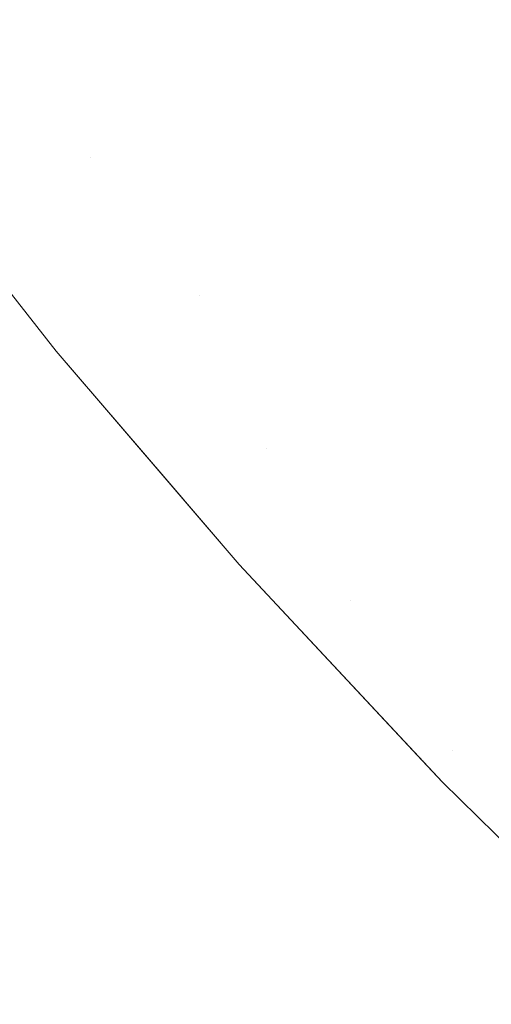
# Model space of a CAD drawing. Header units: centimetres. Extents: x -44.1 to 45.2, y 4.2 to 6.
# Tile 7 of 256: x -44.06999 to -44.06319, y 4.2468 to 4.26101. Entities that reach past the tile are written whole.
import ezdxf

# ---------------------------------------------------------------- set-up
doc = ezdxf.new("R2010")
doc.units = ezdxf.units.CM
doc.header["$LTSCALE"] = 2.54
doc.layers.add('Lucido design-1', color=7, linetype='Continuous')

# ---------------------------------------------------------------- blocks, each defined once
blk = doc.blocks.new('Gruppo-4-1')
at = {"color": 7, "linetype": 'Continuous', "lineweight": 9}
for points, invisible_edges in [([(-44.063084, 4.262906, -2276.287357), (-44.063879, 4.262701, -2276.288781), (-44.062461, 4.260807, -2276.288781), (-44.061675, 4.261023, -2276.287357)], 15), ([(-44.063217, 4.2606, -2276.290218), (-44.062461, 4.260807, -2276.288781), (-44.063879, 4.262701, -2276.288781), (-44.064642, 4.262503, -2276.290218)], 15), ([(-44.064642, 4.262503, -2276.290218), (-44.065373, 4.262314, -2276.291665), (-44.063941, 4.260401, -2276.291665), (-44.063217, 4.2606, -2276.290218)], 15), ([(-44.064633, 4.260211, -2276.293122), (-44.063941, 4.260401, -2276.291665), (-44.065373, 4.262314, -2276.291665), (-44.066072, 4.262133, -2276.293122)], 15), ([(-44.066072, 4.262133, -2276.293122), (-44.066738, 4.26196, -2276.29459), (-44.065293, 4.26003, -2276.29459), (-44.064633, 4.260211, -2276.293122)], 15), ([(-44.065364, 4.261173, -2276.951217), (-44.066027, 4.260996, -2276.94975), (-44.066738, 4.26196, -2276.94975), (-44.066072, 4.262133, -2276.951217)], 15), ([(-44.065919, 4.259858, -2276.296068), (-44.065293, 4.26003, -2276.29459), (-44.066738, 4.26196, -2276.29459), (-44.067371, 4.261796, -2276.296068)], 15), ([(-44.067371, 4.261796, -2276.948272), (-44.066738, 4.26196, -2276.94975), (-44.066027, 4.260996, -2276.94975), (-44.066657, 4.260828, -2276.948272)], 15), ([(-44.067371, 4.261796, -2276.296068), (-44.06797, 4.261641, -2276.297555), (-44.066512, 4.259695, -2276.297555), (-44.065919, 4.259858, -2276.296068)], 15), ([(-44.066657, 4.260828, -2276.948272), (-44.067253, 4.260669, -2276.946785), (-44.06797, 4.261641, -2276.946785), (-44.067371, 4.261796, -2276.948272)], 15), ([(-44.063941, 4.261552, -2276.954122), (-44.063181, 4.261755, -2276.955559), (-44.062461, 4.260807, -2276.955559), (-44.063217, 4.2606, -2276.954122)], 15), ([(-44.067072, 4.259541, -2276.29905), (-44.066512, 4.259695, -2276.297555), (-44.06797, 4.261641, -2276.297555), (-44.068535, 4.261495, -2276.29905)], 15), ([(-44.068535, 4.261495, -2276.94529), (-44.06797, 4.261641, -2276.946785), (-44.067253, 4.260669, -2276.946785), (-44.067815, 4.260519, -2276.94529)], 15), ([(-44.063217, 4.2606, -2276.954122), (-44.063941, 4.260401, -2276.952675), (-44.064668, 4.261358, -2276.952675), (-44.063941, 4.261552, -2276.954122)], 15), ([(-44.068535, 4.261495, -2276.29905), (-44.069065, 4.261358, -2276.300554), (-44.067597, 4.259397, -2276.300554), (-44.067072, 4.259541, -2276.29905)], 15), ([(-44.067815, 4.260519, -2276.94529), (-44.068343, 4.260378, -2276.943786), (-44.069065, 4.261358, -2276.943786), (-44.068535, 4.261495, -2276.94529)], 15), ([(-44.069561, 4.261229, -2276.302065), (-44.070021, 4.26111, -2276.303583), (-44.068543, 4.259137, -2276.303583), (-44.068088, 4.259262, -2276.302065)], 15), ([(-44.068836, 4.260247, -2276.942275), (-44.069294, 4.260125, -2276.940757), (-44.070021, 4.26111, -2276.940757), (-44.069561, 4.261229, -2276.942275)], 15), ([(-44.068088, 4.259262, -2276.302065), (-44.067597, 4.259397, -2276.300554), (-44.069065, 4.261358, -2276.300554), (-44.069561, 4.261229, -2276.302065)], 15), ([(-44.069561, 4.261229, -2276.942275), (-44.069065, 4.261358, -2276.943786), (-44.068343, 4.260378, -2276.943786), (-44.068836, 4.260247, -2276.942275)], 15), ([(-44.065364, 4.261173, -2276.951217), (-44.064668, 4.261358, -2276.952675), (-44.063941, 4.260401, -2276.952675), (-44.064633, 4.260211, -2276.951217)], 15), ([(-44.068964, 4.259021, -2276.305108), (-44.068543, 4.259137, -2276.303583), (-44.070021, 4.26111, -2276.303583), (-44.070446, 4.261, -2276.305108)], 15), ([(-44.068964, 4.259021, -2276.939231), (-44.070446, 4.261, -2276.939231), (-44.070021, 4.26111, -2276.940757), (-44.069294, 4.260125, -2276.940757)], 15), ([(-44.064633, 4.260211, -2276.951217), (-44.065293, 4.26003, -2276.94975), (-44.066027, 4.260996, -2276.94975), (-44.065364, 4.261173, -2276.951217)], 15), ([(-44.070446, 4.261, -2276.305108), (-44.070835, 4.2609, -2276.30664), (-44.069349, 4.258916, -2276.30664), (-44.068964, 4.259021, -2276.305108)], 15), ([(-44.068964, 4.259021, -2276.939231), (-44.069349, 4.258916, -2276.9377), (-44.070835, 4.2609, -2276.9377), (-44.070446, 4.261, -2276.939231)], 15), ([(-44.066657, 4.260828, -2276.948272), (-44.066027, 4.260996, -2276.94975), (-44.065293, 4.26003, -2276.94975), (-44.065919, 4.259858, -2276.948272)], 15), ([(-44.071187, 4.260808, -2276.308177), (-44.071503, 4.260726, -2276.309719), (-44.070011, 4.258734, -2276.309719), (-44.069698, 4.25882, -2276.308177)], 15), ([(-44.069698, 4.25882, -2276.936163), (-44.070011, 4.258734, -2276.934621), (-44.071503, 4.260726, -2276.934621), (-44.071187, 4.260808, -2276.936163)], 15), ([(-44.069698, 4.25882, -2276.308177), (-44.069349, 4.258916, -2276.30664), (-44.070835, 4.2609, -2276.30664), (-44.071187, 4.260808, -2276.308177)], 15), ([(-44.071187, 4.260808, -2276.936163), (-44.070835, 4.2609, -2276.9377), (-44.069349, 4.258916, -2276.9377), (-44.069698, 4.25882, -2276.936163)], 15), ([(-44.065919, 4.259858, -2276.948272), (-44.066512, 4.259695, -2276.946785), (-44.067253, 4.260669, -2276.946785), (-44.066657, 4.260828, -2276.948272)], 15), ([(-44.0617, 4.258689, -2276.290218), (-44.060952, 4.258906, -2276.288781), (-44.062461, 4.260807, -2276.288781), (-44.063217, 4.2606, -2276.290218)], 15), ([(-44.063217, 4.2606, -2276.954122), (-44.062461, 4.260807, -2276.955559), (-44.061718, 4.259858, -2276.955559), (-44.06247, 4.259645, -2276.954122)], 15), ([(-44.067815, 4.260519, -2276.94529), (-44.067253, 4.260669, -2276.946785), (-44.066512, 4.259695, -2276.946785), (-44.067072, 4.259541, -2276.94529)], 15), ([(-44.067072, 4.259541, -2276.94529), (-44.067597, 4.259397, -2276.943786), (-44.068343, 4.260378, -2276.943786), (-44.067815, 4.260519, -2276.94529)], 15), ([(-44.063217, 4.2606, -2276.290218), (-44.063941, 4.260401, -2276.291665), (-44.062417, 4.25848, -2276.291665), (-44.0617, 4.258689, -2276.290218)], 15), ([(-44.06247, 4.259645, -2276.954122), (-44.06319, 4.259442, -2276.952675), (-44.063941, 4.260401, -2276.952675), (-44.063217, 4.2606, -2276.954122)], 15), ([(-44.068836, 4.260247, -2276.942275), (-44.068343, 4.260378, -2276.943786), (-44.067597, 4.259397, -2276.943786), (-44.068088, 4.259262, -2276.942275)], 15), ([(-44.063101, 4.258281, -2276.293122), (-44.062417, 4.25848, -2276.291665), (-44.063941, 4.260401, -2276.291665), (-44.064633, 4.260211, -2276.293122)], 15), ([(-44.064633, 4.260211, -2276.951217), (-44.063941, 4.260401, -2276.952675), (-44.06319, 4.259442, -2276.952675), (-44.063879, 4.259247, -2276.951217)], 15), ([(-44.068088, 4.259262, -2276.942275), (-44.068543, 4.259137, -2276.940757), (-44.069294, 4.260125, -2276.940757), (-44.068836, 4.260247, -2276.942275)], 15), ([(-44.069294, 4.260125, -2276.940757), (-44.068543, 4.259137, -2276.940757), (-44.068964, 4.259021, -2276.939231)], 11), ([(-44.064633, 4.260211, -2276.293122), (-44.065293, 4.26003, -2276.29459), (-44.063754, 4.258091, -2276.29459), (-44.063101, 4.258281, -2276.293122)], 15), ([(-44.063879, 4.259247, -2276.951217), (-44.064535, 4.259061, -2276.94975), (-44.065293, 4.26003, -2276.94975), (-44.064633, 4.260211, -2276.951217)], 15), ([(-44.064374, 4.257911, -2276.296068), (-44.063754, 4.258091, -2276.29459), (-44.065293, 4.26003, -2276.29459), (-44.065919, 4.259858, -2276.296068)], 15), ([(-44.065919, 4.259858, -2276.948272), (-44.065293, 4.26003, -2276.94975), (-44.064535, 4.259061, -2276.94975), (-44.065158, 4.258885, -2276.948272)], 15), ([(-44.065919, 4.259858, -2276.296068), (-44.066512, 4.259695, -2276.297555), (-44.064961, 4.25774, -2276.297555), (-44.064374, 4.257911, -2276.296068)], 15), ([(-44.065158, 4.258885, -2276.948272), (-44.065749, 4.258718, -2276.946785), (-44.066512, 4.259695, -2276.946785), (-44.065919, 4.259858, -2276.948272)], 15), ([(-44.065515, 4.257579, -2276.29905), (-44.064961, 4.25774, -2276.297555), (-44.066512, 4.259695, -2276.297555), (-44.067072, 4.259541, -2276.29905)], 15), ([(-44.067072, 4.259541, -2276.94529), (-44.066512, 4.259695, -2276.946785), (-44.065749, 4.258718, -2276.946785), (-44.066305, 4.258561, -2276.94529)], 15), ([(-44.067072, 4.259541, -2276.29905), (-44.067597, 4.259397, -2276.300554), (-44.066034, 4.257428, -2276.300554), (-44.065515, 4.257579, -2276.29905)], 15), ([(-44.066305, 4.258561, -2276.94529), (-44.066828, 4.258413, -2276.943786), (-44.067597, 4.259397, -2276.943786), (-44.067072, 4.259541, -2276.94529)], 15), ([(-44.0617, 4.258689, -2276.954122), (-44.062417, 4.25848, -2276.952675), (-44.06319, 4.259442, -2276.952675), (-44.06247, 4.259645, -2276.954122)], 15), ([(-44.06652, 4.257287, -2276.302065), (-44.066034, 4.257428, -2276.300554), (-44.067597, 4.259397, -2276.300554), (-44.068088, 4.259262, -2276.302065)], 15), ([(-44.068088, 4.259262, -2276.942275), (-44.067597, 4.259397, -2276.943786), (-44.066828, 4.258413, -2276.943786), (-44.067316, 4.258275, -2276.942275)], 15), ([(-44.063879, 4.259247, -2276.951217), (-44.06319, 4.259442, -2276.952675), (-44.062417, 4.25848, -2276.952675), (-44.063101, 4.258281, -2276.951217)], 15), ([(-44.071828, 4.259239, -2276.92217), (-44.069458, 4.256225, -2276.92217), (-44.069458, 4.256225, -2276.32217), (-44.071183, 4.258418, -2276.32217)], 10), ([(-44.069577, 4.256397, -2276.923732), (-44.069458, 4.256225, -2276.92217), (-44.071828, 4.259239, -2276.92217), (-44.071177, 4.258413, -2276.923732)], 13), ([(-44.068088, 4.259262, -2276.302065), (-44.068543, 4.259137, -2276.303583), (-44.066971, 4.257155, -2276.303583), (-44.06652, 4.257287, -2276.302065)], 15), ([(-44.067316, 4.258275, -2276.942275), (-44.067769, 4.258147, -2276.940757), (-44.068543, 4.259137, -2276.940757), (-44.068088, 4.259262, -2276.942275)], 15), ([(-44.063101, 4.258281, -2276.951217), (-44.063754, 4.258091, -2276.94975), (-44.064535, 4.259061, -2276.94975), (-44.063879, 4.259247, -2276.951217)], 15), ([(-44.067387, 4.257034, -2276.305108), (-44.066971, 4.257155, -2276.303583), (-44.068543, 4.259137, -2276.303583), (-44.068964, 4.259021, -2276.305108)], 15), ([(-44.067387, 4.257034, -2276.939231), (-44.068964, 4.259021, -2276.939231), (-44.068543, 4.259137, -2276.940757), (-44.067769, 4.258147, -2276.940757)], 15), ([(-44.068964, 4.259021, -2276.305108), (-44.069349, 4.258916, -2276.30664), (-44.067768, 4.256923, -2276.30664), (-44.067387, 4.257034, -2276.305108)], 15), ([(-44.067387, 4.257034, -2276.939231), (-44.067768, 4.256923, -2276.9377), (-44.069349, 4.258916, -2276.9377), (-44.068964, 4.259021, -2276.939231)], 15), ([(-44.065158, 4.258885, -2276.948272), (-44.064535, 4.259061, -2276.94975), (-44.063754, 4.258091, -2276.94975), (-44.064374, 4.257911, -2276.948272)], 15), ([(-44.069698, 4.25882, -2276.308177), (-44.070011, 4.258734, -2276.309719), (-44.068423, 4.256733, -2276.309719), (-44.068113, 4.256823, -2276.308177)], 15), ([(-44.068113, 4.256823, -2276.936163), (-44.068423, 4.256733, -2276.934621), (-44.070011, 4.258734, -2276.934621), (-44.069698, 4.25882, -2276.936163)], 15), ([(-44.068113, 4.256823, -2276.308177), (-44.067768, 4.256923, -2276.30664), (-44.069349, 4.258916, -2276.30664), (-44.069698, 4.25882, -2276.308177)], 15), ([(-44.069698, 4.25882, -2276.936163), (-44.069349, 4.258916, -2276.9377), (-44.067768, 4.256923, -2276.9377), (-44.068113, 4.256823, -2276.936163)], 15), ([(-44.064374, 4.257911, -2276.948272), (-44.064961, 4.25774, -2276.946785), (-44.065749, 4.258718, -2276.946785), (-44.065158, 4.258885, -2276.948272)], 15), ([(-44.068697, 4.256653, -2276.311265), (-44.068423, 4.256733, -2276.309719), (-44.070011, 4.258734, -2276.309719), (-44.070288, 4.258658, -2276.311265)], 15), ([(-44.070288, 4.258658, -2276.933075), (-44.070011, 4.258734, -2276.934621), (-44.068423, 4.256733, -2276.934621), (-44.068697, 4.256653, -2276.933075)], 15), ([(-44.066305, 4.258561, -2276.94529), (-44.065749, 4.258718, -2276.946785), (-44.064961, 4.25774, -2276.946785), (-44.065515, 4.257579, -2276.94529)], 15), ([(-44.070732, 4.258536, -2276.314369), (-44.070899, 4.25849, -2276.315926), (-44.069301, 4.256477, -2276.315926), (-44.069136, 4.256525, -2276.314369)], 15), ([(-44.069136, 4.256525, -2276.929971), (-44.069301, 4.256477, -2276.928414), (-44.070899, 4.25849, -2276.928414), (-44.070732, 4.258536, -2276.929971)], 15), ([(-44.069136, 4.256525, -2276.314369), (-44.068935, 4.256584, -2276.312816), (-44.070528, 4.258592, -2276.312816), (-44.070732, 4.258536, -2276.314369)], 15), ([(-44.070732, 4.258536, -2276.929971), (-44.070528, 4.258592, -2276.931524), (-44.068935, 4.256584, -2276.931524), (-44.069136, 4.256525, -2276.929971)], 15), ([(-44.070288, 4.258658, -2276.311265), (-44.070528, 4.258592, -2276.312816), (-44.068935, 4.256584, -2276.312816), (-44.068697, 4.256653, -2276.311265)], 15), ([(-44.068697, 4.256653, -2276.933075), (-44.068935, 4.256584, -2276.931524), (-44.070528, 4.258592, -2276.931524), (-44.070288, 4.258658, -2276.933075)], 15), ([(-44.065515, 4.257579, -2276.94529), (-44.066034, 4.257428, -2276.943786), (-44.066828, 4.258413, -2276.943786), (-44.066305, 4.258561, -2276.94529)], 15), ([(-44.071177, 4.258413, -2276.320608), (-44.071183, 4.258418, -2276.32217), (-44.069458, 4.256225, -2276.32217), (-44.069577, 4.256397, -2276.320608)], 13), ([(-44.069577, 4.256397, -2276.320608), (-44.069521, 4.256413, -2276.319046), (-44.071121, 4.258429, -2276.319046), (-44.071177, 4.258413, -2276.320608)], 15), ([(-44.071177, 4.258413, -2276.923732), (-44.071121, 4.258429, -2276.925294), (-44.069521, 4.256413, -2276.925294), (-44.069577, 4.256397, -2276.923732)], 15), ([(-44.071028, 4.258454, -2276.317485), (-44.071121, 4.258429, -2276.319046), (-44.069521, 4.256413, -2276.319046), (-44.06943, 4.25644, -2276.317485)], 15), ([(-44.06943, 4.25644, -2276.926855), (-44.069521, 4.256413, -2276.925294), (-44.071121, 4.258429, -2276.925294), (-44.071028, 4.258454, -2276.926855)], 15), ([(-44.06943, 4.25644, -2276.317485), (-44.069301, 4.256477, -2276.315926), (-44.070899, 4.25849, -2276.315926), (-44.071028, 4.258454, -2276.317485)], 15), ([(-44.071028, 4.258454, -2276.926855), (-44.070899, 4.25849, -2276.928414), (-44.069301, 4.256477, -2276.928414), (-44.06943, 4.25644, -2276.926855)], 15), ([(-44.067316, 4.258275, -2276.942275), (-44.066828, 4.258413, -2276.943786), (-44.066034, 4.257428, -2276.943786), (-44.06652, 4.257287, -2276.942275)], 15), ([(-44.06652, 4.257287, -2276.942275), (-44.066971, 4.257155, -2276.940757), (-44.067769, 4.258147, -2276.940757), (-44.067316, 4.258275, -2276.942275)], 15), ([(-44.063101, 4.258281, -2276.293122), (-44.063754, 4.258091, -2276.29459), (-44.06212, 4.256147, -2276.29459), (-44.061475, 4.256346, -2276.293122)], 15), ([(-44.0623, 4.257314, -2276.951217), (-44.062949, 4.25712, -2276.94975), (-44.063754, 4.258091, -2276.94975), (-44.063101, 4.258281, -2276.951217)], 15), ([(-44.067769, 4.258147, -2276.940757), (-44.066971, 4.257155, -2276.940757), (-44.067387, 4.257034, -2276.939231)], 11), ([(-44.062733, 4.255958, -2276.296068), (-44.06212, 4.256147, -2276.29459), (-44.063754, 4.258091, -2276.29459), (-44.064374, 4.257911, -2276.296068)], 15), ([(-44.064374, 4.257911, -2276.948272), (-44.063754, 4.258091, -2276.94975), (-44.062949, 4.25712, -2276.94975), (-44.063566, 4.256935, -2276.948272)], 15), ([(-44.064374, 4.257911, -2276.296068), (-44.064961, 4.25774, -2276.297555), (-44.063314, 4.25578, -2276.297555), (-44.062733, 4.255958, -2276.296068)], 15), ([(-44.063566, 4.256935, -2276.948272), (-44.064149, 4.25676, -2276.946785), (-44.064961, 4.25774, -2276.946785), (-44.064374, 4.257911, -2276.948272)], 15), ([(-44.063861, 4.255611, -2276.29905), (-44.063314, 4.25578, -2276.297555), (-44.064961, 4.25774, -2276.297555), (-44.065515, 4.257579, -2276.29905)], 15), ([(-44.065515, 4.257579, -2276.94529), (-44.064961, 4.25774, -2276.946785), (-44.064149, 4.25676, -2276.946785), (-44.0647, 4.256596, -2276.94529)], 15), ([(-44.065515, 4.257579, -2276.29905), (-44.066034, 4.257428, -2276.300554), (-44.064375, 4.255453, -2276.300554), (-44.063861, 4.255611, -2276.29905)], 15), ([(-44.0647, 4.256596, -2276.94529), (-44.065217, 4.256441, -2276.943786), (-44.066034, 4.257428, -2276.943786), (-44.065515, 4.257579, -2276.94529)], 15), ([(-44.064855, 4.255305, -2276.302065), (-44.064375, 4.255453, -2276.300554), (-44.066034, 4.257428, -2276.300554), (-44.06652, 4.257287, -2276.302065)], 15), ([(-44.06652, 4.257287, -2276.942275), (-44.066034, 4.257428, -2276.943786), (-44.065217, 4.256441, -2276.943786), (-44.0657, 4.256296, -2276.942275)], 15), ([(-44.06652, 4.257287, -2276.302065), (-44.066971, 4.257155, -2276.303583), (-44.0653, 4.255168, -2276.303583), (-44.064855, 4.255305, -2276.302065)], 15), ([(-44.0657, 4.256296, -2276.942275), (-44.066148, 4.256162, -2276.940757), (-44.066971, 4.257155, -2276.940757), (-44.06652, 4.257287, -2276.942275)], 15), ([(-44.065712, 4.255041, -2276.305108), (-44.0653, 4.255168, -2276.303583), (-44.066971, 4.257155, -2276.303583), (-44.067387, 4.257034, -2276.305108)], 15), ([(-44.067387, 4.257034, -2276.939231), (-44.066971, 4.257155, -2276.940757), (-44.066148, 4.256162, -2276.940757), (-44.066562, 4.256038, -2276.939231)], 15), ([(-44.063566, 4.256935, -2276.948272), (-44.062949, 4.25712, -2276.94975), (-44.06212, 4.256147, -2276.94975), (-44.062733, 4.255958, -2276.948272)], 15), ([(-44.067387, 4.257034, -2276.305108), (-44.067768, 4.256923, -2276.30664), (-44.066088, 4.254925, -2276.30664), (-44.065712, 4.255041, -2276.305108)], 15), ([(-44.066562, 4.256038, -2276.939231), (-44.06694, 4.255925, -2276.9377), (-44.067768, 4.256923, -2276.9377), (-44.067387, 4.257034, -2276.939231)], 15), ([(-44.068113, 4.256823, -2276.308177), (-44.068423, 4.256733, -2276.309719), (-44.066736, 4.254726, -2276.309719), (-44.06643, 4.25482, -2276.308177)], 15), ([(-44.06643, 4.25482, -2276.936163), (-44.066736, 4.254726, -2276.934621), (-44.068423, 4.256733, -2276.934621), (-44.068113, 4.256823, -2276.936163)], 15), ([(-44.06643, 4.25482, -2276.308177), (-44.066088, 4.254925, -2276.30664), (-44.067768, 4.256923, -2276.30664), (-44.068113, 4.256823, -2276.308177)], 15), ([(-44.06643, 4.25482, -2276.936163), (-44.068113, 4.256823, -2276.936163), (-44.067768, 4.256923, -2276.9377), (-44.06694, 4.255925, -2276.9377)], 15), ([(-44.062733, 4.255958, -2276.948272), (-44.063314, 4.25578, -2276.946785), (-44.064149, 4.25676, -2276.946785), (-44.063566, 4.256935, -2276.948272)], 15), ([(-44.067007, 4.254642, -2276.311265), (-44.066736, 4.254726, -2276.309719), (-44.068423, 4.256733, -2276.309719), (-44.068697, 4.256653, -2276.311265)], 15), ([(-44.068697, 4.256653, -2276.933075), (-44.068423, 4.256733, -2276.934621), (-44.066736, 4.254726, -2276.934621), (-44.067007, 4.254642, -2276.933075)], 15), ([(-44.0647, 4.256596, -2276.94529), (-44.064149, 4.25676, -2276.946785), (-44.063314, 4.25578, -2276.946785), (-44.063861, 4.255611, -2276.94529)], 15), ([(-44.067441, 4.254509, -2276.314369), (-44.067242, 4.25457, -2276.312816), (-44.068935, 4.256584, -2276.312816), (-44.069136, 4.256525, -2276.314369)], 15), ([(-44.069136, 4.256525, -2276.929971), (-44.068935, 4.256584, -2276.931524), (-44.067242, 4.25457, -2276.931524), (-44.067441, 4.254509, -2276.929971)], 15), ([(-44.068697, 4.256653, -2276.311265), (-44.068935, 4.256584, -2276.312816), (-44.067242, 4.25457, -2276.312816), (-44.067007, 4.254642, -2276.311265)], 15), ([(-44.067007, 4.254642, -2276.933075), (-44.067242, 4.25457, -2276.931524), (-44.068935, 4.256584, -2276.931524), (-44.068697, 4.256653, -2276.933075)], 15), ([(-44.063861, 4.255611, -2276.94529), (-44.064375, 4.255453, -2276.943786), (-44.065217, 4.256441, -2276.943786), (-44.0647, 4.256596, -2276.94529)], 15), ([(-44.067877, 4.254375, -2276.320608), (-44.067822, 4.254391, -2276.319046), (-44.069521, 4.256413, -2276.319046), (-44.069577, 4.256397, -2276.320608)], 15), ([(-44.069577, 4.256397, -2276.923732), (-44.069521, 4.256413, -2276.925294), (-44.067822, 4.254391, -2276.925294), (-44.067877, 4.254375, -2276.923732)], 15), ([(-44.067877, 4.254375, -2276.320608), (-44.069577, 4.256397, -2276.320608), (-44.069458, 4.256225, -2276.32217)], 11), ([(-44.069458, 4.256225, -2276.92217), (-44.069577, 4.256397, -2276.923732), (-44.067877, 4.254375, -2276.923732)], 11), ([(-44.06943, 4.25644, -2276.317485), (-44.069521, 4.256413, -2276.319046), (-44.067822, 4.254391, -2276.319046), (-44.067732, 4.254419, -2276.317485)], 15), ([(-44.067732, 4.254419, -2276.926855), (-44.067822, 4.254391, -2276.925294), (-44.069521, 4.256413, -2276.925294), (-44.06943, 4.25644, -2276.926855)], 15), ([(-44.067732, 4.254419, -2276.317485), (-44.067605, 4.254458, -2276.315926), (-44.069301, 4.256477, -2276.315926), (-44.06943, 4.25644, -2276.317485)], 15), ([(-44.06943, 4.25644, -2276.926855), (-44.069301, 4.256477, -2276.928414), (-44.067605, 4.254458, -2276.928414), (-44.067732, 4.254419, -2276.926855)], 15), ([(-44.069136, 4.256525, -2276.314369), (-44.069301, 4.256477, -2276.315926), (-44.067605, 4.254458, -2276.315926), (-44.067441, 4.254509, -2276.314369)], 15), ([(-44.067441, 4.254509, -2276.929971), (-44.067605, 4.254458, -2276.928414), (-44.069301, 4.256477, -2276.928414), (-44.069136, 4.256525, -2276.929971)], 15), ([(-44.0657, 4.256296, -2276.942275), (-44.065217, 4.256441, -2276.943786), (-44.064375, 4.255453, -2276.943786), (-44.064855, 4.255305, -2276.942275)], 15), ([(-44.064855, 4.255305, -2276.942275), (-44.0653, 4.255168, -2276.940757), (-44.066148, 4.256162, -2276.940757), (-44.0657, 4.256296, -2276.942275)], 15), ([(-44.069458, 4.256225, -2276.32217), (-44.06788, 4.254382, -2276.32217), (-44.067877, 4.254375, -2276.320608)], 10), ([(-44.069458, 4.256225, -2276.92217), (-44.066821, 4.253146, -2276.92217), (-44.066821, 4.253146, -2276.32217), (-44.06788, 4.254382, -2276.32217)], 10), ([(-44.06788, 4.254382, -2276.32217), (-44.069458, 4.256225, -2276.32217), (-44.069458, 4.256225, -2276.92217)], 10), ([(-44.067877, 4.254375, -2276.923732), (-44.066821, 4.253146, -2276.92217), (-44.069458, 4.256225, -2276.92217)], 9), ([(-44.066562, 4.256038, -2276.939231), (-44.066148, 4.256162, -2276.940757), (-44.0653, 4.255168, -2276.940757), (-44.065712, 4.255041, -2276.939231)], 15), ([(-44.065712, 4.255041, -2276.939231), (-44.066088, 4.254925, -2276.9377), (-44.06694, 4.255925, -2276.9377), (-44.066562, 4.256038, -2276.939231)], 15), ([(-44.06694, 4.255925, -2276.9377), (-44.066088, 4.254925, -2276.9377), (-44.06643, 4.25482, -2276.936163)], 11), ([(-44.062733, 4.255958, -2276.296068), (-44.063314, 4.25578, -2276.297555), (-44.061568, 4.253815, -2276.297555), (-44.060994, 4.254001, -2276.296068)], 15), ([(-44.061876, 4.25498, -2276.948272), (-44.062453, 4.254798, -2276.946785), (-44.063314, 4.25578, -2276.946785), (-44.062733, 4.255958, -2276.948272)], 15), ([(-44.062108, 4.253639, -2276.29905), (-44.061568, 4.253815, -2276.297555), (-44.063314, 4.25578, -2276.297555), (-44.063861, 4.255611, -2276.29905)], 15), ([(-44.063861, 4.255611, -2276.94529), (-44.063314, 4.25578, -2276.946785), (-44.062453, 4.254798, -2276.946785), (-44.062997, 4.254625, -2276.94529)], 15), ([(-44.063861, 4.255611, -2276.29905), (-44.064375, 4.255453, -2276.300554), (-44.062616, 4.253474, -2276.300554), (-44.062108, 4.253639, -2276.29905)], 15), ([(-44.062997, 4.254625, -2276.94529), (-44.063508, 4.254464, -2276.943786), (-44.064375, 4.255453, -2276.943786), (-44.063861, 4.255611, -2276.94529)], 15), ([(-44.06309, 4.253319, -2276.302065), (-44.062616, 4.253474, -2276.300554), (-44.064375, 4.255453, -2276.300554), (-44.064855, 4.255305, -2276.302065)], 15), ([(-44.064855, 4.255305, -2276.942275), (-44.064375, 4.255453, -2276.943786), (-44.063508, 4.254464, -2276.943786), (-44.063985, 4.254313, -2276.942275)], 15), ([(-44.064855, 4.255305, -2276.302065), (-44.0653, 4.255168, -2276.303583), (-44.06353, 4.253176, -2276.303583), (-44.06309, 4.253319, -2276.302065)], 15), ([(-44.063985, 4.254313, -2276.942275), (-44.064428, 4.254172, -2276.940757), (-44.0653, 4.255168, -2276.940757), (-44.064855, 4.255305, -2276.942275)], 15), ([(-44.063937, 4.253044, -2276.305108), (-44.06353, 4.253176, -2276.303583), (-44.0653, 4.255168, -2276.303583), (-44.065712, 4.255041, -2276.305108)], 15), ([(-44.065712, 4.255041, -2276.939231), (-44.0653, 4.255168, -2276.940757), (-44.064428, 4.254172, -2276.940757), (-44.064837, 4.254043, -2276.939231)], 15), ([(-44.065712, 4.255041, -2276.305108), (-44.066088, 4.254925, -2276.30664), (-44.064309, 4.252923, -2276.30664), (-44.063937, 4.253044, -2276.305108)], 15), ([(-44.064837, 4.254043, -2276.939231), (-44.065211, 4.253924, -2276.9377), (-44.066088, 4.254925, -2276.9377), (-44.065712, 4.255041, -2276.939231)], 15), ([(-44.064646, 4.252813, -2276.308177), (-44.064309, 4.252923, -2276.30664), (-44.066088, 4.254925, -2276.30664), (-44.06643, 4.25482, -2276.308177)], 15), ([(-44.06643, 4.25482, -2276.936163), (-44.066088, 4.254925, -2276.9377), (-44.065211, 4.253924, -2276.9377), (-44.065551, 4.253817, -2276.936163)], 15), ([(-44.065216, 4.252627, -2276.311265), (-44.064949, 4.252714, -2276.309719), (-44.066736, 4.254726, -2276.309719), (-44.067007, 4.254642, -2276.311265)], 15), ([(-44.065216, 4.252627, -2276.933075), (-44.067007, 4.254642, -2276.933075), (-44.066736, 4.254726, -2276.934621), (-44.065855, 4.253721, -2276.934621)], 15), ([(-44.06643, 4.25482, -2276.308177), (-44.066736, 4.254726, -2276.309719), (-44.064949, 4.252714, -2276.309719), (-44.064646, 4.252813, -2276.308177)], 15), ([(-44.065551, 4.253817, -2276.936163), (-44.065855, 4.253721, -2276.934621), (-44.066736, 4.254726, -2276.934621), (-44.06643, 4.25482, -2276.936163)], 15), ([(-44.065645, 4.252488, -2276.314369), (-44.065449, 4.252552, -2276.312816), (-44.067242, 4.25457, -2276.312816), (-44.067441, 4.254509, -2276.314369)], 15), ([(-44.067441, 4.254509, -2276.929971), (-44.067242, 4.25457, -2276.931524), (-44.065449, 4.252552, -2276.931524), (-44.065645, 4.252488, -2276.929971)], 15), ([(-44.067007, 4.254642, -2276.311265), (-44.067242, 4.25457, -2276.312816), (-44.065449, 4.252552, -2276.312816), (-44.065216, 4.252627, -2276.311265)], 15), ([(-44.065216, 4.252627, -2276.933075), (-44.065449, 4.252552, -2276.931524), (-44.067242, 4.25457, -2276.931524), (-44.067007, 4.254642, -2276.933075)], 15), ([(-44.062108, 4.253639, -2276.94529), (-44.062616, 4.253474, -2276.943786), (-44.063508, 4.254464, -2276.943786), (-44.062997, 4.254625, -2276.94529)], 15), ([(-44.067732, 4.254419, -2276.317485), (-44.067822, 4.254391, -2276.319046), (-44.066022, 4.252365, -2276.319046), (-44.065932, 4.252395, -2276.317485)], 15), ([(-44.065932, 4.252395, -2276.926855), (-44.066022, 4.252365, -2276.925294), (-44.067822, 4.254391, -2276.925294), (-44.067732, 4.254419, -2276.926855)], 15), ([(-44.065932, 4.252395, -2276.317485), (-44.065807, 4.252435, -2276.315926), (-44.067605, 4.254458, -2276.315926), (-44.067732, 4.254419, -2276.317485)], 15), ([(-44.067732, 4.254419, -2276.926855), (-44.067605, 4.254458, -2276.928414), (-44.065807, 4.252435, -2276.928414), (-44.065932, 4.252395, -2276.926855)], 15), ([(-44.067441, 4.254509, -2276.314369), (-44.067605, 4.254458, -2276.315926), (-44.065807, 4.252435, -2276.315926), (-44.065645, 4.252488, -2276.314369)], 15), ([(-44.065645, 4.252488, -2276.929971), (-44.065807, 4.252435, -2276.928414), (-44.067605, 4.254458, -2276.928414), (-44.067441, 4.254509, -2276.929971)], 15), ([(-44.063985, 4.254313, -2276.942275), (-44.063508, 4.254464, -2276.943786), (-44.062616, 4.253474, -2276.943786), (-44.06309, 4.253319, -2276.942275)], 15), ([(-44.067877, 4.254375, -2276.320608), (-44.06788, 4.254382, -2276.32217), (-44.066821, 4.253146, -2276.32217)], 9), ([(-44.066076, 4.252348, -2276.320608), (-44.066022, 4.252365, -2276.319046), (-44.067822, 4.254391, -2276.319046), (-44.067877, 4.254375, -2276.320608)], 15), ([(-44.067877, 4.254375, -2276.923732), (-44.067822, 4.254391, -2276.925294), (-44.066022, 4.252365, -2276.925294), (-44.066076, 4.252348, -2276.923732)], 15), ([(-44.066821, 4.253146, -2276.32217), (-44.066076, 4.252348, -2276.320608), (-44.067877, 4.254375, -2276.320608)], 11), ([(-44.066076, 4.252348, -2276.923732), (-44.066821, 4.253146, -2276.92217), (-44.067877, 4.254375, -2276.923732)], 11), ([(-44.06309, 4.253319, -2276.942275), (-44.06353, 4.253176, -2276.940757), (-44.064428, 4.254172, -2276.940757), (-44.063985, 4.254313, -2276.942275)], 15), ([(-44.064837, 4.254043, -2276.939231), (-44.064428, 4.254172, -2276.940757), (-44.06353, 4.253176, -2276.940757), (-44.063937, 4.253044, -2276.939231)], 15), ([(-44.063937, 4.253044, -2276.939231), (-44.064309, 4.252923, -2276.9377), (-44.065211, 4.253924, -2276.9377), (-44.064837, 4.254043, -2276.939231)], 15), ([(-44.065551, 4.253817, -2276.936163), (-44.065211, 4.253924, -2276.9377), (-44.064309, 4.252923, -2276.9377), (-44.064646, 4.252813, -2276.936163)], 15), ([(-44.064646, 4.252813, -2276.936163), (-44.064949, 4.252714, -2276.934621), (-44.065855, 4.253721, -2276.934621), (-44.065551, 4.253817, -2276.936163)], 15), ([(-44.065855, 4.253721, -2276.934621), (-44.064949, 4.252714, -2276.934621), (-44.065216, 4.252627, -2276.933075)], 11), ([(-44.06309, 4.253319, -2276.302065), (-44.06353, 4.253176, -2276.303583), (-44.061658, 4.251182, -2276.303583), (-44.061223, 4.251332, -2276.302065)], 15), ([(-44.06217, 4.252326, -2276.942275), (-44.062607, 4.252179, -2276.940757), (-44.06353, 4.253176, -2276.940757), (-44.06309, 4.253319, -2276.942275)], 15), ([(-44.066076, 4.252348, -2276.320608), (-44.066821, 4.253146, -2276.32217), (-44.064182, 4.250318, -2276.32217), (-44.06417, 4.250319, -2276.320608)], 13), ([(-44.064182, 4.250318, -2276.32217), (-44.066821, 4.253146, -2276.32217), (-44.066821, 4.253146, -2276.92217), (-44.063889, 4.250003, -2276.92217)], 10), ([(-44.06417, 4.250319, -2276.923732), (-44.063889, 4.250003, -2276.92217), (-44.066821, 4.253146, -2276.92217), (-44.066076, 4.252348, -2276.923732)], 13), ([(-44.062059, 4.251044, -2276.305108), (-44.061658, 4.251182, -2276.303583), (-44.06353, 4.253176, -2276.303583), (-44.063937, 4.253044, -2276.305108)], 15), ([(-44.063937, 4.253044, -2276.939231), (-44.06353, 4.253176, -2276.940757), (-44.062607, 4.252179, -2276.940757), (-44.063011, 4.252044, -2276.939231)], 15), ([(-44.063937, 4.253044, -2276.305108), (-44.064309, 4.252923, -2276.30664), (-44.062427, 4.250918, -2276.30664), (-44.062059, 4.251044, -2276.305108)], 15), ([(-44.063011, 4.252044, -2276.939231), (-44.063381, 4.251921, -2276.9377), (-44.064309, 4.252923, -2276.9377), (-44.063937, 4.253044, -2276.939231)], 15), ([(-44.06276, 4.250804, -2276.308177), (-44.062427, 4.250918, -2276.30664), (-44.064309, 4.252923, -2276.30664), (-44.064646, 4.252813, -2276.308177)], 15), ([(-44.064646, 4.252813, -2276.936163), (-44.064309, 4.252923, -2276.9377), (-44.063381, 4.251921, -2276.9377), (-44.063716, 4.251808, -2276.936163)], 15), ([(-44.063322, 4.25061, -2276.311265), (-44.063058, 4.250701, -2276.309719), (-44.064949, 4.252714, -2276.309719), (-44.065216, 4.252627, -2276.311265)], 15), ([(-44.065216, 4.252627, -2276.933075), (-44.064949, 4.252714, -2276.934621), (-44.064017, 4.251708, -2276.934621), (-44.064282, 4.251619, -2276.933075)], 15), ([(-44.064646, 4.252813, -2276.308177), (-44.064949, 4.252714, -2276.309719), (-44.063058, 4.250701, -2276.309719), (-44.06276, 4.250804, -2276.308177)], 15), ([(-44.063716, 4.251808, -2276.936163), (-44.064017, 4.251708, -2276.934621), (-44.064949, 4.252714, -2276.934621), (-44.064646, 4.252813, -2276.936163)], 15), ([(-44.065216, 4.252627, -2276.311265), (-44.065449, 4.252552, -2276.312816), (-44.063552, 4.250531, -2276.312816), (-44.063322, 4.25061, -2276.311265)], 15), ([(-44.064282, 4.251619, -2276.933075), (-44.064513, 4.251542, -2276.931524), (-44.065449, 4.252552, -2276.931524), (-44.065216, 4.252627, -2276.933075)], 15), ([(-44.064029, 4.250367, -2276.317485), (-44.063905, 4.25041, -2276.315926), (-44.065807, 4.252435, -2276.315926), (-44.065932, 4.252395, -2276.317485)], 15), ([(-44.065932, 4.252395, -2276.926855), (-44.065807, 4.252435, -2276.928414), (-44.063905, 4.25041, -2276.928414), (-44.064029, 4.250367, -2276.926855)], 15), ([(-44.065645, 4.252488, -2276.314369), (-44.065807, 4.252435, -2276.315926), (-44.063905, 4.25041, -2276.315926), (-44.063746, 4.250465, -2276.314369)], 15), ([(-44.063746, 4.250465, -2276.929971), (-44.063905, 4.25041, -2276.928414), (-44.065807, 4.252435, -2276.928414), (-44.065645, 4.252488, -2276.929971)], 15), ([(-44.063746, 4.250465, -2276.314369), (-44.063552, 4.250531, -2276.312816), (-44.065449, 4.252552, -2276.312816), (-44.065645, 4.252488, -2276.314369)], 15), ([(-44.063746, 4.250465, -2276.929971), (-44.065645, 4.252488, -2276.929971), (-44.065449, 4.252552, -2276.931524), (-44.064513, 4.251542, -2276.931524)], 15), ([(-44.06417, 4.250319, -2276.320608), (-44.064117, 4.250337, -2276.319046), (-44.066022, 4.252365, -2276.319046), (-44.066076, 4.252348, -2276.320608)], 15), ([(-44.066076, 4.252348, -2276.923732), (-44.066022, 4.252365, -2276.925294), (-44.064117, 4.250337, -2276.925294), (-44.06417, 4.250319, -2276.923732)], 15), ([(-44.065932, 4.252395, -2276.317485), (-44.066022, 4.252365, -2276.319046), (-44.064117, 4.250337, -2276.319046), (-44.064029, 4.250367, -2276.317485)], 15), ([(-44.064029, 4.250367, -2276.926855), (-44.064117, 4.250337, -2276.925294), (-44.066022, 4.252365, -2276.925294), (-44.065932, 4.252395, -2276.926855)], 15), ([(-44.062059, 4.251044, -2276.939231), (-44.062427, 4.250918, -2276.9377), (-44.063381, 4.251921, -2276.9377), (-44.063011, 4.252044, -2276.939231)], 15), ([(-44.063716, 4.251808, -2276.936163), (-44.063381, 4.251921, -2276.9377), (-44.062427, 4.250918, -2276.9377), (-44.06276, 4.250804, -2276.936163)], 15), ([(-44.064282, 4.251619, -2276.933075), (-44.064017, 4.251708, -2276.934621), (-44.063058, 4.250701, -2276.934621), (-44.063322, 4.25061, -2276.933075)], 15), ([(-44.06276, 4.250804, -2276.936163), (-44.063058, 4.250701, -2276.934621), (-44.064017, 4.251708, -2276.934621), (-44.063716, 4.251808, -2276.936163)], 15), ([(-44.063322, 4.25061, -2276.933075), (-44.063552, 4.250531, -2276.931524), (-44.064513, 4.251542, -2276.931524), (-44.064282, 4.251619, -2276.933075)], 15), ([(-44.064513, 4.251542, -2276.931524), (-44.063552, 4.250531, -2276.931524), (-44.063746, 4.250465, -2276.929971)], 11), ([(-44.063322, 4.25061, -2276.311265), (-44.063552, 4.250531, -2276.312816), (-44.061549, 4.248511, -2276.312816), (-44.061323, 4.248593, -2276.311265)], 15), ([(-44.062336, 4.249601, -2276.933075), (-44.062564, 4.249521, -2276.931524), (-44.063552, 4.250531, -2276.931524), (-44.063322, 4.25061, -2276.933075)], 15), ([(-44.061323, 4.248593, -2276.311265), (-44.061062, 4.248687, -2276.309719), (-44.063058, 4.250701, -2276.309719), (-44.063322, 4.25061, -2276.311265)], 15), ([(-44.063322, 4.25061, -2276.933075), (-44.063058, 4.250701, -2276.934621), (-44.062074, 4.249694, -2276.934621), (-44.062336, 4.249601, -2276.933075)], 15), ([(-44.063746, 4.250465, -2276.314369), (-44.063905, 4.25041, -2276.315926), (-44.061897, 4.248385, -2276.315926), (-44.06174, 4.248441, -2276.314369)], 15), ([(-44.062756, 4.249453, -2276.929971), (-44.062914, 4.249397, -2276.928414), (-44.063905, 4.25041, -2276.928414), (-44.063746, 4.250465, -2276.929971)], 15), ([(-44.06174, 4.248441, -2276.314369), (-44.061549, 4.248511, -2276.312816), (-44.063552, 4.250531, -2276.312816), (-44.063746, 4.250465, -2276.314369)], 15), ([(-44.063746, 4.250465, -2276.929971), (-44.063552, 4.250531, -2276.931524), (-44.062564, 4.249521, -2276.931524), (-44.062756, 4.249453, -2276.929971)], 15), ([(-44.06417, 4.250319, -2276.320608), (-44.064182, 4.250318, -2276.32217), (-44.063889, 4.250003, -2276.32217)], 9), ([(-44.063889, 4.250003, -2276.92217), (-44.063889, 4.250003, -2276.32217), (-44.064182, 4.250318, -2276.32217)], 9), ([(-44.062159, 4.24829, -2276.320608), (-44.062107, 4.248309, -2276.319046), (-44.064117, 4.250337, -2276.319046), (-44.06417, 4.250319, -2276.320608)], 15), ([(-44.06417, 4.250319, -2276.923732), (-44.064117, 4.250337, -2276.925294), (-44.063125, 4.249323, -2276.925294), (-44.063178, 4.249304, -2276.923732)], 15), ([(-44.062159, 4.24829, -2276.320608), (-44.06417, 4.250319, -2276.320608), (-44.063889, 4.250003, -2276.32217)], 11), ([(-44.063178, 4.249304, -2276.923732), (-44.063889, 4.250003, -2276.92217), (-44.06417, 4.250319, -2276.923732)], 11), ([(-44.064029, 4.250367, -2276.317485), (-44.064117, 4.250337, -2276.319046), (-44.062107, 4.248309, -2276.319046), (-44.062019, 4.24834, -2276.317485)], 15), ([(-44.063037, 4.249354, -2276.926855), (-44.063125, 4.249323, -2276.925294), (-44.064117, 4.250337, -2276.925294), (-44.064029, 4.250367, -2276.926855)], 15), ([(-44.062019, 4.24834, -2276.317485), (-44.061897, 4.248385, -2276.315926), (-44.063905, 4.25041, -2276.315926), (-44.064029, 4.250367, -2276.317485)], 15), ([(-44.064029, 4.250367, -2276.926855), (-44.063905, 4.25041, -2276.928414), (-44.062914, 4.249397, -2276.928414), (-44.063037, 4.249354, -2276.926855)], 15), ([(-44.063889, 4.250003, -2276.32217), (-44.060634, 4.246797, -2276.32217), (-44.062159, 4.24829, -2276.320608)], 10), ([(-44.060634, 4.246797, -2276.32217), (-44.063889, 4.250003, -2276.32217), (-44.063889, 4.250003, -2276.92217), (-44.06216, 4.2483, -2276.92217)], 10), ([(-44.062159, 4.24829, -2276.923732), (-44.06216, 4.2483, -2276.92217), (-44.063889, 4.250003, -2276.92217), (-44.063178, 4.249304, -2276.923732)], 13)]:
    blk.add_3dface(points, dxfattribs=dict(at, invisible_edges=invisible_edges))
blk = doc.blocks.new('Gruppo-5-1')
at = {"color": 7}
blk.add_blockref('Gruppo-4-1', (0, 0), dxfattribs=at)

msp = doc.modelspace()

# ---------------------------------------------------------------- block references
at = {"layer": 'Lucido design-1', "color": 7}
msp.add_blockref('Gruppo-5-1', (0, 0), dxfattribs=at)

doc.saveas('drawing.dxf')
